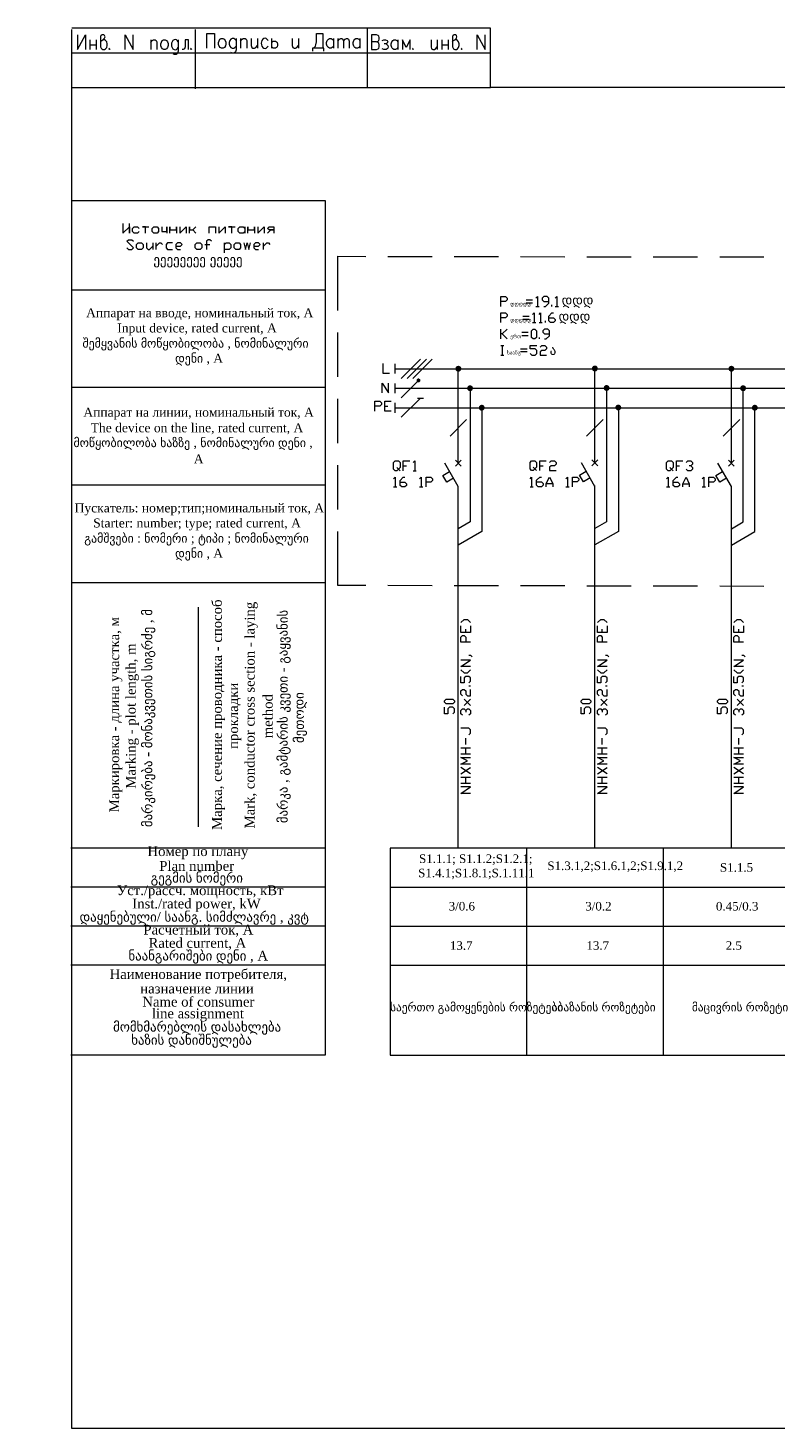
# Model space of a CAD drawing. Header units: millimetres. Extents: x 413 to 305578, y 115 to 38116.
# Tile 186 of 194: x 187696 to 207844, y 361 to 38113. Entities that reach past the tile are written whole.
import ezdxf

# ---------------------------------------------------------------- set-up
doc = ezdxf.new("R2010")
doc.units = ezdxf.units.MM
for name, color, linetype in [('PDF _Рамка1', 7, 'Continuous'), ('PDF _Схема', 7, 'Continuous'), ('PDF _Текст', 7, 'Continuous'), ('PDF _Форматка', 7, 'Continuous'), ('PDF _Элемент', 7, 'Continuous'), ('PDF _Элементы управления', 7, 'Continuous')]:
    doc.layers.add(name, color=color, linetype=linetype)
doc.styles.add('PDF Arial-ItalicMT', font='arial.ttf')
doc.styles.add('PDF ArialMT', font='arial.ttf')
doc.styles.add('PDF Sylfaen', font='sylfaen.ttf')

msp = doc.modelspace()

# ---------------------------------------------------------------- linework, layer by layer
at = {"layer": 'PDF _Рамка1', "lineweight": 0}
for points in [[(188873, 33463), (195711, 33463), (195711, 10418), (188853, 10418)], [(196053, 30499), (196053, 31959), (196805, 31955)], [(197402, 31955), (198595, 31955)], [(199192, 31951), (200385, 31951)], [(200982, 31951), (202175, 31947)], [(202772, 31947), (203965, 31943)], [(204562, 31943), (205756, 31943)], [(206352, 31939), (207546, 31939)], [(195711, 31044), (188873, 31044)], [(196053, 28709), (196053, 29903)], [(195711, 28415), (188873, 28415)], [(199621, 28399), (199621, 24795), (199303, 24612)], [(203301, 28403), (203301, 24799), (202987, 24620)], [(206671, 24612), (206985, 24795), (206985, 28399)], [(196053, 26919), (196053, 28113)], [(199936, 27874), (199936, 24536), (199303, 24170)], [(203619, 27878), (203619, 24540), (202987, 24178)], [(206671, 24170), (207299, 24536), (207299, 27874)], [(196053, 25129), (196053, 26322)], [(195711, 25785), (188873, 25785)], [(196805, 23076), (196053, 23076), (196053, 24532)], [(195711, 23156), (188873, 23156)], [(198595, 23072), (197402, 23076)], [(200385, 23068), (199192, 23072)], [(202175, 23068), (200982, 23068)], [(203965, 23064), (202772, 23064)], [(205756, 23060), (204562, 23064)], [(207546, 23056), (206352, 23060)], [(192294, 16572), (192294, 22495)], [(195711, 15995), (188853, 15995)], [(201145, 15995), (201145, 10418)], [(204829, 15995), (204829, 10418)], [(195711, 14941), (188853, 14941)], [(197465, 14941), (234282, 14941)], [(195711, 13891), (188853, 13891)], [(197465, 13891), (234282, 13891)], [(195711, 12841), (188853, 12841)], [(197465, 12841), (234282, 12841)]]:
    msp.add_lwpolyline(points, dxfattribs=at)
msp.add_lwpolyline([(234282, 10418), (234282, 15995), (197465, 15995), (197465, 10418)], close=True, dxfattribs=at)
at = {"layer": 'PDF _Схема', "lineweight": 0}
for points in [[(197589, 29055), (197589, 28793)], [(197589, 28924), (235014, 28924)], [(197589, 28530), (197589, 28268)], [(197589, 28399), (235014, 28399)], [(197589, 28005), (197589, 27739)], [(197589, 27874), (235014, 27874)], [(199080, 27106), (199526, 27552)], [(202764, 27110), (203210, 27556)], [(206448, 27106), (206893, 27552)], [(197644, 26263), (197688, 26219), (197644, 26175), (197600, 26175), (197557, 26219), (197557, 26394), (197600, 26438), (197688, 26438), (197732, 26394), (197732, 26263), (197688, 26219), (197732, 26175)], [(197819, 26175), (197819, 26438), (197994, 26438)], [(198082, 26394), (198126, 26438), (198126, 26175)], [(201324, 26267), (201368, 26223), (201324, 26179), (201280, 26179), (201236, 26223), (201236, 26398), (201280, 26442), (201368, 26442), (201411, 26398), (201411, 26267), (201368, 26223), (201411, 26179)], [(201499, 26179), (201499, 26442), (201674, 26442)], [(201766, 26398), (201809, 26442), (201897, 26442), (201941, 26398), (201941, 26354), (201897, 26310), (201809, 26310), (201766, 26267), (201766, 26179), (201941, 26179)], [(205008, 26263), (205051, 26219), (205008, 26175), (204964, 26175), (204920, 26219), (204920, 26394), (204964, 26438), (205051, 26438), (205095, 26394), (205095, 26263), (205051, 26219), (205095, 26175)], [(205183, 26175), (205183, 26438), (205358, 26438)], [(205445, 26394), (205489, 26438), (205577, 26438), (205620, 26394), (205620, 26350), (205577, 26306), (205533, 26306)], [(197819, 26306), (197907, 26306)], [(198082, 26175), (198169, 26175)], [(201499, 26310), (201587, 26310)], [(205183, 26306), (205270, 26306)], [(205577, 26306), (205620, 26263), (205620, 26219), (205577, 26175), (205489, 26175), (205445, 26219)], [(197557, 25956), (197600, 26000), (197600, 25738)], [(197557, 25738), (197644, 25738)], [(197732, 25869), (197863, 25869), (197907, 25825), (197907, 25781), (197863, 25738), (197776, 25738), (197732, 25781), (197732, 25913), (197819, 26000), (197863, 26000)], [(198257, 25956), (198301, 26000), (198301, 25738)], [(198257, 25738), (198344, 25738)], [(198432, 25738), (198432, 26000), (198563, 26000), (198607, 25956), (198607, 25913), (198563, 25869), (198432, 25869)], [(201236, 25960), (201280, 26004), (201280, 25742)], [(201236, 25742), (201324, 25742)], [(201411, 25873), (201543, 25873), (201587, 25829), (201587, 25785), (201543, 25742), (201455, 25742), (201411, 25785), (201411, 25917), (201499, 26004), (201543, 26004)], [(201674, 25742), (201674, 25829), (201766, 26004), (201853, 25829), (201853, 25742)], [(201674, 25829), (201853, 25829)], [(202203, 25960), (202247, 26004), (202247, 25742)], [(202203, 25742), (202291, 25742)], [(202378, 25742), (202378, 26004), (202509, 26004), (202553, 25960), (202553, 25917), (202509, 25873), (202378, 25873)], [(204920, 25956), (204964, 26000), (204964, 25738)], [(204920, 25738), (205008, 25738)], [(205095, 25869), (205226, 25869), (205270, 25825), (205270, 25781), (205226, 25738), (205139, 25738), (205095, 25781), (205095, 25913), (205183, 26000), (205226, 26000)], [(205358, 25738), (205358, 25825), (205445, 26000), (205533, 25825), (205533, 25738)], [(205358, 25825), (205533, 25825)], [(205883, 25956), (205927, 26000), (205927, 25738)], [(205883, 25738), (205970, 25738)], [(206058, 25738), (206058, 26000), (206189, 26000), (206233, 25956), (206233, 25913), (206189, 25869), (206058, 25869)]]:
    msp.add_lwpolyline(points, dxfattribs=at)
at = {"layer": 'PDF _Текст', "lineweight": 0}
for points in [[(190257, 32842), (190257, 32580), (190432, 32755), (190432, 32580), (190432, 32842)], [(190695, 32624), (190651, 32580), (190563, 32580), (190519, 32624), (190519, 32711), (190563, 32755), (190651, 32755), (190695, 32711)], [(190870, 32580), (190870, 32755), (190782, 32755), (190957, 32755)], [(191307, 32755), (191307, 32624), (191438, 32624), (191438, 32755), (191438, 32580)], [(191526, 32580), (191526, 32755), (191526, 32667), (191701, 32667), (191701, 32755), (191701, 32580)], [(191788, 32755), (191788, 32580), (191964, 32755), (191964, 32580)], [(192051, 32580), (192051, 32755), (192051, 32667), (192139, 32667), (192226, 32755), (192139, 32667), (192226, 32580)], [(192580, 32580), (192580, 32755), (192755, 32755), (192755, 32580)], [(192843, 32755), (192843, 32580), (193018, 32755), (193018, 32580)], [(193193, 32580), (193193, 32755), (193105, 32755), (193280, 32755)], [(193630, 32580), (193630, 32755), (193630, 32667), (193805, 32667), (193805, 32755), (193805, 32580)], [(193893, 32755), (193893, 32580), (194068, 32755), (194068, 32580)], [(194155, 32580), (194243, 32667), (194199, 32667), (194155, 32711), (194199, 32755), (194330, 32755), (194330, 32667), (194243, 32667), (194330, 32667), (194330, 32580)], [(190364, 32186), (190408, 32142), (190496, 32142), (190539, 32186), (190364, 32361), (190408, 32405), (190496, 32405), (190539, 32361)], [(190889, 32317), (190889, 32186), (190933, 32142), (190977, 32142), (191064, 32230)], [(191064, 32317), (191064, 32142)], [(191152, 32142), (191152, 32317)], [(191152, 32230), (191240, 32317), (191283, 32317), (191327, 32274)], [(191594, 32317), (191462, 32317), (191419, 32274), (191419, 32186), (191462, 32142), (191594, 32142)], [(191681, 32230), (191812, 32230), (191856, 32274), (191812, 32317), (191725, 32317), (191681, 32274), (191681, 32186), (191725, 32142), (191812, 32142)], [(192469, 32274), (192600, 32274)], [(192644, 32361), (192600, 32405), (192556, 32405), (192513, 32361), (192513, 32142)], [(192994, 32055), (192994, 32317)], [(192994, 32274), (193038, 32317), (193125, 32317), (193169, 32274), (193169, 32186), (193125, 32142), (192994, 32142)], [(193519, 32317), (193563, 32142), (193606, 32317), (193650, 32142), (193694, 32317)], [(193785, 32230), (193917, 32230), (193961, 32274), (193917, 32317), (193829, 32317), (193785, 32274), (193785, 32186), (193829, 32142), (193917, 32142)], [(194048, 32142), (194048, 32317)], [(194048, 32230), (194136, 32317), (194179, 32317), (194223, 32274)], [(200445, 30607), (200445, 30869), (200576, 30869), (200620, 30826), (200620, 30782), (200576, 30738), (200445, 30738)], [(201129, 30782), (201304, 30782)], [(201304, 30694), (201129, 30694)], [(201392, 30826), (201435, 30869), (201435, 30607)], [(201392, 30607), (201479, 30607)], [(201610, 30607), (201654, 30607), (201742, 30694), (201742, 30826), (201698, 30869), (201610, 30869), (201567, 30826), (201567, 30782), (201610, 30738), (201742, 30738)], [(201829, 30607), (201829, 30651)], [(201917, 30826), (201960, 30869), (201960, 30607)], [(201917, 30607), (202004, 30607)], [(200445, 30169), (200445, 30432), (200576, 30432), (200620, 30388), (200620, 30344), (200576, 30300), (200445, 30300)], [(201042, 30344), (201217, 30344)], [(201217, 30257), (201042, 30257)], [(201304, 30388), (201348, 30432), (201348, 30169)], [(201479, 30388), (201523, 30432), (201523, 30169)], [(201654, 30169), (201654, 30213)], [(201742, 30300), (201873, 30300), (201917, 30257), (201917, 30213), (201873, 30169), (201785, 30169), (201742, 30213), (201742, 30344), (201829, 30432), (201873, 30432)], [(200445, 29728), (200445, 29994)], [(200620, 29994), (200489, 29863), (200445, 29863)], [(200489, 29863), (200620, 29728)], [(201014, 29907), (201189, 29907)], [(201304, 30169), (201392, 30169)], [(201479, 30169), (201567, 30169)], [(201626, 29728), (201670, 29728), (201758, 29815), (201758, 29950), (201714, 29994), (201626, 29994), (201583, 29950), (201583, 29907), (201626, 29863), (201758, 29863)], [(200445, 29553), (200532, 29553)], [(200489, 29553), (200489, 29290)], [(200982, 29465), (201157, 29465)], [(201189, 29815), (201014, 29815)], [(201244, 29334), (201288, 29290), (201376, 29290), (201419, 29334), (201419, 29421), (201376, 29465), (201244, 29465), (201244, 29553), (201419, 29553)], [(201495, 29728), (201495, 29771)], [(201507, 29509), (201551, 29553), (201638, 29553), (201682, 29509), (201682, 29465), (201638, 29421), (201551, 29421), (201507, 29378), (201507, 29290), (201682, 29290)], [(200445, 29290), (200532, 29290)], [(201157, 29378), (200982, 29378)], [(197270, 29067), (197270, 28805), (197445, 28805)], [(197246, 28276), (197246, 28538), (197421, 28276), (197421, 28538)], [(197055, 27782), (197055, 28049), (197187, 28049), (197231, 28005), (197231, 27961), (197187, 27918), (197055, 27918)], [(197493, 27782), (197318, 27782), (197318, 28049), (197493, 28049)], [(197318, 27918), (197406, 27918)], [(199371, 22078), (199458, 22165), (199546, 22165), (199633, 22078)], [(199633, 21990), (199633, 21815), (199371, 21815), (199371, 21990)], [(199502, 21815), (199502, 21903)], [(203054, 22078), (203142, 22165), (203229, 22165), (203317, 22078)], [(203317, 21990), (203317, 21815), (203054, 21815), (203054, 21990)], [(203186, 21815), (203186, 21903)], [(206734, 22078), (206822, 22165), (206909, 22165), (206997, 22078)], [(206997, 21990), (206997, 21815), (206734, 21815), (206734, 21990)], [(206865, 21815), (206865, 21903)], [(199633, 21553), (199371, 21553), (199371, 21684), (199414, 21728), (199458, 21728), (199502, 21684), (199502, 21553)], [(203317, 21553), (203054, 21553), (203054, 21684), (203098, 21728), (203142, 21728), (203186, 21684), (203186, 21553)], [(206997, 21553), (206734, 21553), (206734, 21684), (206778, 21728), (206822, 21728), (206865, 21684), (206865, 21553)], [(199590, 21203), (199633, 21203), (199677, 21159)], [(203273, 21203), (203317, 21203), (203361, 21159)], [(206953, 21203), (206997, 21203), (207040, 21159)], [(199633, 20896), (199371, 20896), (199633, 21071), (199371, 21071)], [(199371, 20809), (199458, 20721), (199546, 20721), (199633, 20809)], [(203317, 20896), (203054, 20896), (203317, 21071), (203054, 21071)], [(203054, 20809), (203142, 20721), (203229, 20721), (203317, 20809)], [(206997, 20896), (206734, 20896), (206997, 21071), (206734, 21071)], [(206734, 20809), (206822, 20721), (206909, 20721), (206997, 20809)], [(199590, 20455), (199633, 20498), (199633, 20586), (199590, 20630), (199502, 20630), (199458, 20586), (199458, 20455), (199371, 20455), (199371, 20630)], [(203273, 20455), (203317, 20498), (203317, 20586), (203273, 20630), (203186, 20630), (203142, 20586), (203142, 20455), (203054, 20455), (203054, 20630)], [(206953, 20455), (206997, 20498), (206997, 20586), (206953, 20630), (206865, 20630), (206822, 20586), (206822, 20455), (206734, 20455), (206734, 20630)], [(199414, 20105), (199371, 20148), (199371, 20236), (199414, 20280), (199458, 20280), (199502, 20236), (199502, 20148), (199546, 20105), (199633, 20105), (199633, 20280)], [(199633, 19842), (199458, 20017)], [(199458, 19842), (199633, 20017)], [(199633, 20367), (199590, 20367)], [(203098, 20105), (203054, 20148), (203054, 20236), (203098, 20280), (203142, 20280), (203186, 20236), (203186, 20148), (203229, 20105), (203317, 20105), (203317, 20280)], [(203317, 19842), (203142, 20017)], [(203142, 19842), (203317, 20017)], [(203317, 20367), (203273, 20367)], [(206778, 20105), (206734, 20148), (206734, 20236), (206778, 20280), (206822, 20280), (206865, 20236), (206865, 20148), (206909, 20105), (206997, 20105), (206997, 20280)], [(206997, 19842), (206822, 20017)], [(206822, 19842), (206997, 20017)], [(206997, 20367), (206953, 20367)], [(199152, 19623), (199196, 19667), (199196, 19755), (199152, 19798), (199064, 19798), (199021, 19755), (199021, 19623), (198933, 19623), (198933, 19798)], [(199414, 19580), (199371, 19623), (199371, 19711), (199414, 19755), (199458, 19755), (199502, 19711), (199502, 19667)], [(199502, 19711), (199546, 19755), (199590, 19755), (199633, 19711), (199633, 19623), (199590, 19580)], [(202832, 19623), (202875, 19667), (202875, 19755), (202832, 19798), (202744, 19798), (202700, 19755), (202700, 19623), (202613, 19623), (202613, 19798)], [(203098, 19580), (203054, 19623), (203054, 19711), (203098, 19755), (203142, 19755), (203186, 19711), (203186, 19667)], [(203186, 19711), (203229, 19755), (203273, 19755), (203317, 19711), (203317, 19623), (203273, 19580)], [(206515, 19623), (206559, 19667), (206559, 19755), (206515, 19798), (206428, 19798), (206384, 19755), (206384, 19623), (206297, 19623), (206297, 19798)], [(206778, 19580), (206734, 19623), (206734, 19711), (206778, 19755), (206822, 19755), (206865, 19711), (206865, 19667)], [(206865, 19711), (206909, 19755), (206953, 19755), (206997, 19711), (206997, 19623), (206953, 19580)], [(199590, 19054), (199633, 19098), (199633, 19186), (199590, 19229), (199371, 19229)], [(199502, 18792), (199502, 18967)], [(203273, 19054), (203317, 19098), (203317, 19186), (203273, 19229), (203054, 19229)], [(203186, 18792), (203186, 18967)], [(206953, 19054), (206997, 19098), (206997, 19186), (206953, 19229), (206734, 19229)], [(206865, 18792), (206865, 18967)], [(199371, 18704), (199633, 18704)], [(199633, 18529), (199371, 18529)], [(199502, 18529), (199502, 18704)], [(203054, 18704), (203317, 18704)], [(203317, 18529), (203054, 18529)], [(203186, 18529), (203186, 18704)], [(206734, 18704), (206997, 18704)], [(206997, 18529), (206734, 18529)], [(206865, 18529), (206865, 18704)], [(199633, 18263), (199371, 18263), (199546, 18350), (199371, 18442), (199633, 18442)], [(199633, 18000), (199371, 18175)], [(199371, 18000), (199633, 18175)], [(203317, 18263), (203054, 18263), (203229, 18350), (203054, 18442), (203317, 18442)], [(203317, 18000), (203054, 18175)], [(203054, 18000), (203317, 18175)], [(206997, 18263), (206734, 18263), (206909, 18350), (206734, 18442), (206997, 18442)], [(206997, 18000), (206734, 18175)], [(206734, 18000), (206997, 18175)], [(199371, 17913), (199633, 17913)], [(199502, 17738), (199502, 17913)], [(203054, 17913), (203317, 17913)], [(203186, 17738), (203186, 17913)], [(206734, 17913), (206997, 17913)], [(206865, 17738), (206865, 17913)], [(199633, 17738), (199371, 17738)], [(199633, 17475), (199371, 17475), (199633, 17650), (199371, 17650)], [(203317, 17738), (203054, 17738)], [(203317, 17475), (203054, 17475), (203317, 17650), (203054, 17650)], [(206997, 17738), (206734, 17738)], [(206997, 17475), (206734, 17475), (206997, 17650), (206734, 17650)]]:
    msp.add_lwpolyline(points, dxfattribs=at)
for points in [[(191045, 32624), (191045, 32711), (191088, 32755), (191176, 32755), (191220, 32711), (191220, 32624), (191176, 32580), (191088, 32580)], [(193368, 32624), (193368, 32711), (193412, 32755), (193499, 32755), (193543, 32711), (193543, 32755), (193543, 32580), (193543, 32624), (193499, 32580), (193412, 32580)], [(190758, 32142), (190671, 32142), (190627, 32186), (190627, 32274), (190671, 32317), (190758, 32317), (190802, 32274), (190802, 32186)], [(192337, 32142), (192250, 32142), (192206, 32186), (192206, 32274), (192250, 32317), (192337, 32317), (192381, 32274), (192381, 32186)], [(193388, 32142), (193300, 32142), (193256, 32186), (193256, 32274), (193300, 32317), (193388, 32317), (193431, 32274), (193431, 32186)], [(201320, 29728), (201276, 29771), (201276, 29950), (201320, 29994), (201364, 29994), (201408, 29950), (201408, 29771), (201364, 29728)], [(199196, 19930), (199152, 19886), (198977, 19886), (198933, 19930), (198933, 19973), (198977, 20017), (199152, 20017), (199196, 19973)], [(202875, 19930), (202832, 19886), (202657, 19886), (202613, 19930), (202613, 19973), (202657, 20017), (202832, 20017), (202875, 19973)], [(206559, 19930), (206515, 19886), (206340, 19886), (206297, 19930), (206297, 19973), (206340, 20017), (206515, 20017), (206559, 19973)]]:
    msp.add_lwpolyline(points, close=True, dxfattribs=at)
at = {"layer": 'PDF _Форматка', "lineweight": 0}
for points in [[(188873, 38070), (188873, 36510), (188873, 361), (243364, 361), (243364, 36510), (200174, 36510)], [(188881, 36510), (200174, 36510), (200174, 38113)], [(200174, 38106), (188881, 38106)], [(189032, 37930), (189032, 37533), (189243, 37930), (189243, 37533)], [(189366, 37795), (189366, 37533)], [(189533, 37795), (189533, 37533)], [(189652, 37740), (189684, 37779), (189712, 37795), (189760, 37835), (189776, 37871), (189760, 37911), (189744, 37930), (189700, 37930), (189668, 37911), (189652, 37891), (189652, 37608), (189668, 37568), (189684, 37549), (189712, 37533), (189760, 37533), (189788, 37549), (189819, 37588), (189835, 37644), (189835, 37684), (189819, 37740), (189788, 37779), (189760, 37795), (189712, 37795)], [(190321, 37533), (190321, 37930), (190535, 37533), (190535, 37930)], [(191005, 37795), (191005, 37533)], [(191005, 37720), (191049, 37779), (191080, 37795), (191124, 37795), (191156, 37779), (191172, 37740), (191172, 37533)], [(191749, 37795), (191749, 37493), (191733, 37437), (191717, 37417), (191689, 37397), (191641, 37397), (191613, 37417)], [(192023, 37533), (192023, 37795), (191932, 37795), (191932, 37608), (191916, 37549), (191884, 37533), (191856, 37533)], [(192202, 38070), (192202, 36474)], [(192516, 37568), (192516, 37966), (192727, 37966), (192727, 37568)], [(193308, 37775), (193292, 37795), (193276, 37815), (193244, 37831), (193201, 37831), (193169, 37815), (193141, 37775), (193125, 37720), (193125, 37680), (193141, 37624), (193169, 37584), (193201, 37568), (193244, 37568), (193276, 37584), (193308, 37624)], [(193308, 37831), (193308, 37529), (193292, 37473), (193276, 37453), (193244, 37433), (193201, 37433), (193169, 37453)], [(193427, 37831), (193427, 37568)], [(193427, 37755), (193475, 37815), (193503, 37831), (193551, 37831), (193579, 37815), (193595, 37775), (193595, 37568)], [(193718, 37831), (193718, 37644), (193730, 37584), (193762, 37568), (193809, 37568), (193837, 37584), (193885, 37644)], [(193885, 37831), (193885, 37568)], [(194263, 37831), (194263, 37568)], [(194263, 37720), (194279, 37740), (194311, 37755), (194354, 37755), (194370, 37755), (194398, 37740), (194414, 37720), (194430, 37680), (194430, 37644), (194414, 37604), (194398, 37584), (194370, 37568), (194311, 37568), (194279, 37584), (194263, 37604)], [(194824, 37831), (194824, 37644), (194840, 37584), (194872, 37568), (194915, 37568), (194947, 37584), (194991, 37644)], [(194991, 37831), (194991, 37568)], [(195401, 37568), (195448, 37624), (195464, 37664), (195480, 37740), (195480, 37966), (195647, 37966), (195647, 37568)], [(195934, 37624), (195902, 37584), (195874, 37568), (195826, 37568), (195798, 37584), (195782, 37604), (195767, 37624), (195751, 37680), (195751, 37720), (195767, 37775), (195798, 37815), (195826, 37831), (195874, 37831), (195902, 37815), (195934, 37775)], [(195934, 37831), (195934, 37568)], [(196057, 37831), (196057, 37568)], [(196057, 37755), (196101, 37815), (196133, 37831), (196160, 37831), (196192, 37815), (196208, 37755), (196208, 37568)], [(196208, 37755), (196252, 37815), (196284, 37831), (196316, 37831), (196343, 37815), (196359, 37755), (196359, 37568)], [(196650, 37624), (196618, 37584), (196586, 37568), (196542, 37568), (196510, 37584), (196495, 37604), (196483, 37624), (196467, 37680), (196467, 37720), (196483, 37775), (196510, 37815), (196542, 37831), (196586, 37831), (196618, 37815), (196650, 37775)], [(196650, 37831), (196650, 37568)], [(196853, 36510), (196853, 38106)], [(197095, 37740), (197139, 37759), (197155, 37779), (197171, 37815), (197171, 37855), (197155, 37891), (197139, 37911), (197095, 37930), (196960, 37930), (196960, 37533), (197095, 37533), (197139, 37549), (197155, 37568), (197171, 37608), (197171, 37664), (197155, 37700), (197139, 37720), (197095, 37740), (196960, 37740)], [(197246, 37779), (197294, 37795), (197338, 37795), (197382, 37779), (197398, 37740), (197382, 37700), (197354, 37684), (197306, 37684)], [(197672, 37588), (197640, 37549), (197612, 37533), (197565, 37533), (197537, 37549), (197521, 37568), (197505, 37588), (197489, 37644), (197489, 37684), (197505, 37740), (197537, 37779), (197565, 37795), (197612, 37795), (197640, 37779), (197672, 37740)], [(197672, 37795), (197672, 37533)], [(198006, 37533), (198006, 37795), (197899, 37588), (197795, 37795), (197795, 37533)], [(198567, 37795), (198567, 37608), (198583, 37549), (198615, 37533), (198659, 37533), (198690, 37549), (198734, 37608)], [(198734, 37795), (198734, 37533)], [(198858, 37795), (198858, 37533)], [(199025, 37795), (199025, 37533)], [(199144, 37740), (199176, 37779), (199208, 37795), (199251, 37835), (199267, 37871), (199251, 37911), (199235, 37930), (199192, 37930), (199160, 37911), (199144, 37891), (199144, 37608), (199160, 37568), (199176, 37549), (199208, 37533), (199251, 37533), (199283, 37549), (199311, 37588), (199327, 37644), (199327, 37684), (199311, 37740), (199283, 37779), (199251, 37795), (199208, 37795)], [(199812, 37533), (199812, 37930), (200027, 37533), (200027, 37930)], [(188881, 37441), (200174, 37441)], [(189366, 37664), (189533, 37664)], [(189895, 37568), (189879, 37549), (189895, 37533), (189911, 37549)], [(192099, 37568), (192083, 37549), (192099, 37533), (192115, 37549)], [(195675, 37493), (195675, 37568), (195373, 37568), (195373, 37493)], [(197354, 37684), (197382, 37664), (197398, 37644), (197414, 37608), (197398, 37568), (197382, 37549), (197354, 37533), (197294, 37533), (197246, 37549)], [(198082, 37568), (198066, 37549), (198082, 37533), (198098, 37549)], [(198858, 37664), (199025, 37664)], [(199387, 37568), (199375, 37549), (199387, 37533), (199403, 37549)]]:
    msp.add_lwpolyline(points, dxfattribs=at)
for centre, ratio, start_param, end_param in [((191377, 37664), 0.731925, 0.223892, 6.507077), ((191665, 37664), 0.745868, 5.306024, 10.401939), ((192934, 37700), 0.744624, 0.240449, 6.523634), ((194088, 37700), 0.745922, 5.303312, 10.397477)]:
    msp.add_ellipse(centre, major_axis=(0, 135), ratio=ratio, start_param=start_param, end_param=end_param, dxfattribs=at)
at = {"layer": 'PDF _Элемент', "lineweight": 0}
for points in [[(199303, 26378), (199303, 28912)], [(202987, 26386), (202987, 28916)], [(206671, 26378), (206671, 28912)], [(199383, 26458), (199228, 26299)], [(199383, 26299), (199228, 26458)], [(203066, 26466), (202907, 26306)], [(203066, 26306), (202907, 26466)], [(206746, 26299), (206591, 26458)], [(206746, 26458), (206591, 26299)], [(199176, 25972), (198993, 25865), (198885, 26048), (199068, 26155)], [(199303, 15995), (199303, 25750), (198941, 26378)], [(202856, 25980), (202677, 25873), (202569, 26056), (202752, 26159)], [(202987, 25754), (202621, 26386)], [(206539, 25972), (206356, 25865), (206249, 26048), (206432, 26155)], [(206671, 15995), (206671, 25750), (206305, 26378)], [(202987, 15995), (202987, 25773)]]:
    msp.add_lwpolyline(points, dxfattribs=at)
at = {"layer": 'PDF _Элемент', "transparency": 33554559}
for points in [[(199228, 28940), (199383, 28924), (199224, 28924)], [(199383, 28924), (199224, 28924), (199383, 28912)], [(199224, 28924), (199383, 28912), (199228, 28912)], [(199232, 28956), (199383, 28940), (199228, 28940)], [(199383, 28940), (199228, 28940), (199383, 28924)], [(199383, 28912), (199228, 28912), (199379, 28896)], [(199228, 28912), (199379, 28896), (199232, 28896)], [(199235, 28968), (199379, 28956), (199232, 28956)], [(199379, 28956), (199232, 28956), (199383, 28940)], [(199379, 28896), (199232, 28896), (199371, 28884)], [(199232, 28896), (199371, 28884), (199235, 28884)], [(199247, 28980), (199371, 28968), (199235, 28968)], [(199371, 28968), (199235, 28968), (199379, 28956)], [(199371, 28884), (199235, 28884), (199363, 28872)], [(199235, 28884), (199363, 28872), (199247, 28872)], [(199255, 28988), (199363, 28980), (199247, 28980)], [(199363, 28980), (199247, 28980), (199371, 28968)], [(199363, 28872), (199247, 28872), (199351, 28864)], [(199247, 28872), (199351, 28864), (199255, 28864)], [(199267, 28996), (199351, 28988), (199255, 28988)], [(199351, 28988), (199255, 28988), (199363, 28980)], [(199351, 28864), (199255, 28864), (199339, 28856)], [(199255, 28864), (199339, 28856), (199267, 28856)], [(199283, 29000), (199339, 28996), (199267, 28996)], [(199339, 28996), (199267, 28996), (199351, 28988)], [(199339, 28856), (199267, 28856), (199327, 28848)], [(199267, 28856), (199327, 28848), (199283, 28848)], [(199295, 29004), (199327, 29000), (199283, 29000)], [(199327, 29000), (199283, 29000), (199339, 28996)], [(199327, 28848), (199283, 28848), (199311, 28848)], [(199283, 28848), (199311, 28848), (199295, 28848)], [(199311, 29004), (199295, 29004), (199327, 29000)], [(202911, 28960), (203062, 28948), (202907, 28948)], [(203062, 28948), (202907, 28948), (203066, 28932)], [(202907, 28948), (203066, 28932), (202907, 28932)], [(203066, 28932), (202907, 28932), (203062, 28916)], [(202907, 28932), (203062, 28916), (202907, 28916)], [(203062, 28916), (202907, 28916), (203058, 28904)], [(202907, 28916), (203058, 28904), (202911, 28904)], [(202919, 28972), (203058, 28960), (202911, 28960)], [(203058, 28960), (202911, 28960), (203062, 28948)], [(203058, 28904), (202911, 28904), (203054, 28888)], [(202911, 28904), (203054, 28888), (202919, 28888)], [(202927, 28984), (203054, 28972), (202919, 28972)], [(203054, 28972), (202919, 28972), (203058, 28960)], [(203054, 28888), (202919, 28888), (203043, 28880)], [(202919, 28888), (203043, 28880), (202927, 28880)], [(202939, 28996), (203043, 28984), (202927, 28984)], [(203043, 28984), (202927, 28984), (203054, 28972)], [(203043, 28880), (202927, 28880), (203035, 28868)], [(202927, 28880), (203035, 28868), (202939, 28868)], [(202951, 29004), (203035, 28996), (202939, 28996)], [(203035, 28996), (202939, 28996), (203043, 28984)], [(203035, 28868), (202939, 28868), (203023, 28860)], [(202939, 28868), (203023, 28860), (202951, 28860)], [(202963, 29008), (203023, 29004), (202951, 29004)], [(203023, 29004), (202951, 29004), (203035, 28996)], [(203023, 28860), (202951, 28860), (203007, 28856)], [(202951, 28860), (203007, 28856), (202963, 28856)], [(202979, 29012), (203007, 29008), (202963, 29008)], [(203007, 29008), (202963, 29008), (203023, 29004)], [(203007, 28856), (202963, 28856), (202995, 28852)], [(202963, 28856), (202995, 28852), (202979, 28852)], [(202995, 29012), (202979, 29012), (203007, 29008)], [(206595, 28956), (206746, 28940), (206591, 28940)], [(206746, 28940), (206591, 28940), (206746, 28924)], [(206591, 28940), (206746, 28924), (206591, 28924)], [(206746, 28924), (206591, 28924), (206746, 28912)], [(206591, 28924), (206746, 28912), (206591, 28912)], [(206746, 28912), (206591, 28912), (206742, 28896)], [(206591, 28912), (206742, 28896), (206595, 28896)], [(206603, 28968), (206742, 28956), (206595, 28956)], [(206742, 28956), (206595, 28956), (206746, 28940)], [(206742, 28896), (206595, 28896), (206734, 28884)], [(206595, 28896), (206734, 28884), (206603, 28884)], [(206611, 28980), (206734, 28968), (206603, 28968)], [(206734, 28968), (206603, 28968), (206742, 28956)], [(206734, 28884), (206603, 28884), (206726, 28872)], [(206603, 28884), (206726, 28872), (206611, 28872)], [(206619, 28988), (206726, 28980), (206611, 28980)], [(206726, 28980), (206611, 28980), (206734, 28968)], [(206726, 28872), (206611, 28872), (206714, 28864)], [(206611, 28872), (206714, 28864), (206619, 28864)], [(206635, 28996), (206714, 28988), (206619, 28988)], [(206714, 28988), (206619, 28988), (206726, 28980)], [(206714, 28864), (206619, 28864), (206702, 28856)], [(206619, 28864), (206702, 28856), (206635, 28856)], [(206647, 29000), (206702, 28996), (206635, 28996)], [(206702, 28996), (206635, 28996), (206714, 28988)], [(206702, 28856), (206635, 28856), (206690, 28848)], [(206635, 28856), (206690, 28848), (206647, 28848)], [(206663, 29004), (206690, 29000), (206647, 29000)], [(206690, 29000), (206647, 29000), (206702, 28996)], [(206690, 28848), (206647, 28848), (206675, 28848)], [(206647, 28848), (206675, 28848), (206663, 28848)], [(206675, 29004), (206663, 29004), (206690, 29000)], [(199546, 28427), (199697, 28415), (199542, 28415)], [(199697, 28415), (199542, 28415), (199697, 28399)], [(199542, 28415), (199697, 28399), (199542, 28399)], [(199697, 28399), (199542, 28399), (199697, 28387)], [(199542, 28399), (199697, 28387), (199542, 28387)], [(199697, 28387), (199542, 28387), (199693, 28371)], [(199542, 28387), (199693, 28371), (199546, 28371)], [(199554, 28443), (199693, 28427), (199546, 28427)], [(199693, 28427), (199546, 28427), (199697, 28415)], [(199693, 28371), (199546, 28371), (199685, 28359)], [(199546, 28371), (199685, 28359), (199554, 28359)], [(199562, 28455), (199685, 28443), (199554, 28443)], [(199685, 28443), (199554, 28443), (199693, 28427)], [(199685, 28359), (199554, 28359), (199677, 28347)], [(199554, 28359), (199677, 28347), (199562, 28347)], [(199574, 28463), (199677, 28455), (199562, 28455)], [(199677, 28455), (199562, 28455), (199685, 28443)], [(199677, 28347), (199562, 28347), (199665, 28335)], [(199562, 28347), (199665, 28335), (199574, 28335)], [(199586, 28471), (199665, 28463), (199574, 28463)], [(199665, 28463), (199574, 28463), (199677, 28455)], [(199665, 28335), (199574, 28335), (199653, 28327)], [(199574, 28335), (199653, 28327), (199586, 28327)], [(199597, 28475), (199653, 28471), (199586, 28471)], [(199653, 28471), (199586, 28471), (199665, 28463)], [(199653, 28327), (199586, 28327), (199641, 28323)], [(199586, 28327), (199641, 28323), (199597, 28323)], [(199613, 28479), (199641, 28475), (199597, 28475)], [(199641, 28475), (199597, 28475), (199653, 28471)], [(199641, 28323), (199597, 28323), (199625, 28319)], [(199597, 28323), (199625, 28319), (199613, 28319)], [(199625, 28479), (199613, 28479), (199641, 28475)], [(203226, 28419), (203381, 28407), (203222, 28407)], [(203381, 28407), (203222, 28407), (203381, 28391)], [(203222, 28407), (203381, 28391), (203226, 28391)], [(203229, 28435), (203381, 28419), (203226, 28419)], [(203381, 28419), (203226, 28419), (203381, 28407)], [(203381, 28391), (203226, 28391), (203377, 28379)], [(203226, 28391), (203377, 28379), (203229, 28379)], [(203233, 28447), (203377, 28435), (203229, 28435)], [(203377, 28435), (203229, 28435), (203381, 28419)], [(203377, 28379), (203229, 28379), (203369, 28363)], [(203229, 28379), (203369, 28363), (203233, 28363)], [(203241, 28459), (203369, 28447), (203233, 28447)], [(203369, 28447), (203233, 28447), (203377, 28435)], [(203369, 28363), (203233, 28363), (203361, 28351)], [(203233, 28363), (203361, 28351), (203241, 28351)], [(203253, 28471), (203361, 28459), (203241, 28459)], [(203361, 28459), (203241, 28459), (203369, 28447)], [(203361, 28351), (203241, 28351), (203349, 28343)], [(203241, 28351), (203349, 28343), (203253, 28343)], [(203265, 28475), (203349, 28471), (203253, 28471)], [(203349, 28471), (203253, 28471), (203361, 28459)], [(203349, 28343), (203253, 28343), (203337, 28335)], [(203253, 28343), (203337, 28335), (203265, 28335)], [(203281, 28483), (203337, 28475), (203265, 28475)], [(203337, 28475), (203265, 28475), (203349, 28471)], [(203337, 28335), (203265, 28335), (203325, 28331)], [(203265, 28335), (203325, 28331), (203281, 28331)], [(203293, 28483), (203325, 28483), (203281, 28483)], [(203325, 28483), (203281, 28483), (203337, 28475)], [(203325, 28331), (203281, 28331), (203309, 28327)], [(203281, 28331), (203309, 28327), (203293, 28327)], [(203309, 28483), (203293, 28483), (203325, 28483)], [(206909, 28427), (207060, 28415), (206905, 28415)], [(207060, 28415), (206905, 28415), (207064, 28399)], [(206905, 28415), (207064, 28399), (206905, 28399)], [(207064, 28399), (206905, 28399), (207060, 28387)], [(206905, 28399), (207060, 28387), (206905, 28387)], [(207060, 28387), (206905, 28387), (207056, 28371)], [(206905, 28387), (207056, 28371), (206909, 28371)], [(206917, 28443), (207056, 28427), (206909, 28427)], [(207056, 28427), (206909, 28427), (207060, 28415)], [(207056, 28371), (206909, 28371), (207052, 28359)], [(206909, 28371), (207052, 28359), (206917, 28359)], [(206925, 28455), (207052, 28443), (206917, 28443)], [(207052, 28443), (206917, 28443), (207056, 28427)], [(207052, 28359), (206917, 28359), (207040, 28347)], [(206917, 28359), (207040, 28347), (206925, 28347)], [(206937, 28463), (207040, 28455), (206925, 28455)], [(207040, 28455), (206925, 28455), (207052, 28443)], [(207040, 28347), (206925, 28347), (207033, 28335)], [(206925, 28347), (207033, 28335), (206937, 28335)], [(206949, 28471), (207033, 28463), (206937, 28463)], [(207033, 28463), (206937, 28463), (207040, 28455)], [(207033, 28335), (206937, 28335), (207021, 28327)], [(206937, 28335), (207021, 28327), (206949, 28327)], [(206961, 28475), (207021, 28471), (206949, 28471)], [(207021, 28471), (206949, 28471), (207033, 28463)], [(207021, 28327), (206949, 28327), (207005, 28323)], [(206949, 28327), (207005, 28323), (206961, 28323)], [(206977, 28479), (207005, 28475), (206961, 28475)], [(207005, 28475), (206961, 28475), (207021, 28471)], [(207005, 28323), (206961, 28323), (206993, 28319)], [(206961, 28323), (206993, 28319), (206977, 28319)], [(206993, 28479), (206977, 28479), (207005, 28475)], [(199888, 27938), (199995, 27926), (199876, 27926)], [(199900, 27945), (199983, 27938), (199888, 27938)], [(199983, 27938), (199888, 27938), (199995, 27926)], [(199912, 27949), (199971, 27945), (199900, 27945)], [(199971, 27945), (199900, 27945), (199983, 27938)], [(199928, 27953), (199956, 27949), (199912, 27949)], [(199956, 27949), (199912, 27949), (199971, 27945)], [(199944, 27953), (199928, 27953), (199956, 27949)], [(203572, 27941), (203675, 27934), (203560, 27934)], [(203584, 27949), (203663, 27941), (203572, 27941)], [(203663, 27941), (203572, 27941), (203675, 27934)], [(203595, 27957), (203651, 27949), (203584, 27949)], [(203651, 27949), (203584, 27949), (203663, 27941)], [(203611, 27957), (203639, 27957), (203595, 27957)], [(203639, 27957), (203595, 27957), (203651, 27949)], [(203623, 27957), (203611, 27957), (203639, 27957)], [(207251, 27938), (207359, 27926), (207239, 27926)], [(207263, 27945), (207347, 27938), (207251, 27938)], [(207347, 27938), (207251, 27938), (207359, 27926)], [(207279, 27949), (207335, 27945), (207263, 27945)], [(207335, 27945), (207263, 27945), (207347, 27938)], [(207291, 27953), (207319, 27949), (207279, 27949)], [(207319, 27949), (207279, 27949), (207335, 27945)], [(207307, 27953), (207291, 27953), (207319, 27949)], [(199860, 27902), (200011, 27890), (199856, 27890)], [(200011, 27890), (199856, 27890), (200015, 27874)], [(199856, 27890), (200015, 27874), (199856, 27874)], [(200015, 27874), (199856, 27874), (200011, 27858)], [(199856, 27874), (200011, 27858), (199856, 27858)], [(200011, 27858), (199856, 27858), (200007, 27846)], [(199856, 27858), (200007, 27846), (199860, 27846)], [(199868, 27914), (200007, 27902), (199860, 27902)], [(200007, 27902), (199860, 27902), (200011, 27890)], [(200007, 27846), (199860, 27846), (200003, 27834)], [(199860, 27846), (200003, 27834), (199868, 27834)], [(199876, 27926), (200003, 27914), (199868, 27914)], [(200003, 27914), (199868, 27914), (200007, 27902)], [(200003, 27834), (199868, 27834), (199995, 27822)], [(199868, 27834), (199995, 27822), (199876, 27822)], [(199995, 27926), (199876, 27926), (200003, 27914)], [(199995, 27822), (199876, 27822), (199983, 27810)], [(199876, 27822), (199983, 27810), (199888, 27810)], [(199983, 27810), (199888, 27810), (199971, 27802)], [(199888, 27810), (199971, 27802), (199900, 27802)], [(199971, 27802), (199900, 27802), (199956, 27798)], [(199900, 27802), (199956, 27798), (199912, 27798)], [(199956, 27798), (199912, 27798), (199944, 27794)], [(199912, 27798), (199944, 27794), (199928, 27794)], [(203544, 27910), (203695, 27894), (203540, 27894)], [(203695, 27894), (203540, 27894), (203695, 27878)], [(203540, 27894), (203695, 27878), (203540, 27878)], [(203695, 27878), (203540, 27878), (203695, 27866)], [(203540, 27878), (203695, 27866), (203540, 27866)], [(203695, 27866), (203540, 27866), (203691, 27850)], [(203540, 27866), (203691, 27850), (203544, 27850)], [(203552, 27922), (203691, 27910), (203544, 27910)], [(203691, 27910), (203544, 27910), (203695, 27894)], [(203691, 27850), (203544, 27850), (203683, 27838)], [(203544, 27850), (203683, 27838), (203552, 27838)], [(203560, 27934), (203683, 27922), (203552, 27922)], [(203683, 27922), (203552, 27922), (203691, 27910)], [(203683, 27838), (203552, 27838), (203675, 27826)], [(203552, 27838), (203675, 27826), (203560, 27826)], [(203675, 27934), (203560, 27934), (203683, 27922)], [(203675, 27826), (203560, 27826), (203663, 27818)], [(203560, 27826), (203663, 27818), (203572, 27818)], [(203663, 27818), (203572, 27818), (203651, 27810)], [(203572, 27818), (203651, 27810), (203584, 27810)], [(203651, 27810), (203584, 27810), (203639, 27802)], [(203584, 27810), (203639, 27802), (203595, 27802)], [(203639, 27802), (203595, 27802), (203623, 27802)], [(203595, 27802), (203623, 27802), (203611, 27802)], [(207223, 27890), (207379, 27874), (207220, 27874)], [(207379, 27874), (207220, 27874), (207379, 27858)], [(207220, 27874), (207379, 27858), (207223, 27858)], [(207227, 27902), (207379, 27890), (207223, 27890)], [(207379, 27890), (207223, 27890), (207379, 27874)], [(207379, 27858), (207223, 27858), (207375, 27846)], [(207223, 27858), (207375, 27846), (207227, 27846)], [(207231, 27914), (207375, 27902), (207227, 27902)], [(207375, 27902), (207227, 27902), (207379, 27890)], [(207375, 27846), (207227, 27846), (207367, 27834)], [(207227, 27846), (207367, 27834), (207231, 27834)], [(207239, 27926), (207367, 27914), (207231, 27914)], [(207367, 27914), (207231, 27914), (207375, 27902)], [(207367, 27834), (207231, 27834), (207359, 27822)], [(207231, 27834), (207359, 27822), (207239, 27822)], [(207359, 27926), (207239, 27926), (207367, 27914)], [(207359, 27822), (207239, 27822), (207347, 27810)], [(207239, 27822), (207347, 27810), (207251, 27810)], [(207347, 27810), (207251, 27810), (207335, 27802)], [(207251, 27810), (207335, 27802), (207263, 27802)], [(207335, 27802), (207263, 27802), (207319, 27798)], [(207263, 27802), (207319, 27798), (207279, 27798)], [(207319, 27798), (207279, 27798), (207307, 27794)], [(207279, 27798), (207307, 27794), (207291, 27794)]]:
    msp.add_solid(points, dxfattribs=at)
at = {"layer": 'PDF _Элементы управления', "lineweight": 0}
for points in [[(197760, 28665), (198281, 29183)], [(197919, 28665), (198440, 29183)], [(198078, 28665), (198595, 29183)], [(197760, 28140), (198229, 28610)], [(197764, 27615), (198281, 28136)], [(198205, 28136), (198360, 28136)]]:
    msp.add_lwpolyline(points, dxfattribs=at)
at = {"layer": 'PDF _Элементы управления', "transparency": 33554559}
for points in [[(198181, 28630), (198281, 28622), (198177, 28622)], [(198281, 28622), (198177, 28622), (198281, 28618)], [(198177, 28622), (198281, 28618), (198177, 28618)], [(198281, 28618), (198177, 28618), (198281, 28614)], [(198177, 28618), (198281, 28614), (198177, 28614)], [(198281, 28614), (198177, 28614), (198281, 28610)], [(198177, 28614), (198281, 28610), (198177, 28610)], [(198281, 28610), (198177, 28610), (198281, 28602)], [(198177, 28610), (198281, 28602), (198177, 28602)], [(198281, 28602), (198177, 28602), (198281, 28598)], [(198177, 28602), (198281, 28598), (198177, 28598)], [(198281, 28598), (198177, 28598), (198281, 28594)], [(198177, 28598), (198281, 28594), (198177, 28594)], [(198281, 28594), (198177, 28594), (198277, 28590)], [(198177, 28594), (198277, 28590), (198181, 28590)], [(198185, 28638), (198277, 28634), (198181, 28634)], [(198277, 28634), (198181, 28634), (198277, 28630)], [(198181, 28634), (198277, 28630), (198181, 28630)], [(198277, 28630), (198181, 28630), (198281, 28622)], [(198277, 28590), (198181, 28590), (198277, 28586)], [(198181, 28590), (198277, 28586), (198181, 28586)], [(198277, 28586), (198181, 28586), (198273, 28582)], [(198181, 28586), (198273, 28582), (198185, 28582)], [(198189, 28642), (198273, 28638), (198185, 28638)], [(198273, 28638), (198185, 28638), (198277, 28634)], [(198273, 28582), (198185, 28582), (198269, 28574)], [(198185, 28582), (198269, 28574), (198189, 28574)], [(198193, 28650), (198265, 28646), (198189, 28646)], [(198265, 28646), (198189, 28646), (198269, 28642)], [(198189, 28646), (198269, 28642), (198189, 28642)], [(198269, 28642), (198189, 28642), (198273, 28638)], [(198265, 28574), (198265, 28574), (198189, 28574)], [(198265, 28574), (198189, 28574), (198269, 28574)], [(198265, 28574), (198189, 28574), (198261, 28570)], [(198189, 28574), (198261, 28570), (198193, 28570)], [(198261, 28650), (198197, 28650), (198193, 28650)], [(198261, 28650), (198193, 28650), (198265, 28646)], [(198261, 28570), (198193, 28570), (198261, 28566)], [(198193, 28570), (198261, 28566), (198197, 28566)], [(198201, 28654), (198261, 28650), (198197, 28650)], [(198197, 28650), (198261, 28650), (198261, 28650)], [(198261, 28566), (198197, 28566), (198253, 28562)], [(198197, 28566), (198253, 28562), (198201, 28562)], [(198209, 28658), (198253, 28654), (198201, 28654)], [(198253, 28654), (198201, 28654), (198261, 28650)], [(198253, 28562), (198201, 28562), (198249, 28562)], [(198201, 28562), (198249, 28562), (198209, 28562)], [(198213, 28658), (198249, 28658), (198209, 28658)], [(198249, 28658), (198209, 28658), (198253, 28654)], [(198249, 28562), (198209, 28562), (198245, 28558)], [(198209, 28562), (198245, 28558), (198213, 28558)], [(198217, 28662), (198245, 28658), (198213, 28658)], [(198245, 28658), (198213, 28658), (198249, 28658)], [(198245, 28558), (198213, 28558), (198241, 28558)], [(198213, 28558), (198241, 28558), (198217, 28558)], [(198221, 28662), (198241, 28662), (198217, 28662)], [(198241, 28662), (198217, 28662), (198245, 28658)], [(198217, 28558), (198221, 28558), (198233, 28558)], [(198217, 28558), (198241, 28558), (198233, 28558)], [(198233, 28662), (198221, 28662), (198221, 28662)], [(198233, 28662), (198221, 28662), (198241, 28662)], [(198221, 28558), (198233, 28558), (198233, 28554)]]:
    msp.add_solid(points, dxfattribs=at)

# ---------------------------------------------------------------- texts
at = {"layer": 'PDF _Текст', "attachment_point": 4}
for s, insert, char_height, style in [('ეეეეეეეე ეეეეე', (191078, 31830), 264.55, 'PDF Arial-ItalicMT'), ('დდდ', (202090, 30739), 264.5, 'PDF ArialMT'), ('დდდდდ', (200706, 30661), 105.8, 'PDF ArialMT'), ('Аппарат на вводе, номинальный ток, А', (189264, 30395), 241.97, 'PDF Sylfaen'), ('დდდდდ', (200706, 30223), 105.8, 'PDF ArialMT'), ('დდდ', (202007, 30302), 264.5, 'PDF ArialMT'), ('Input device, rated current, A', (190104, 29985), 241.97, 'PDF Sylfaen'), ('ერთ', (200706, 29783), 105.2, 'PDF Sylfaen'), ('შემყვანის მოწყობილობა , ნომინალური', (189166, 29577), 241.97, 'PDF Sylfaen'), ('ა', (201768, 29427), 263, 'PDF Sylfaen'), ('საანგ', (200618, 29346), 105.2, 'PDF Sylfaen'), ('Аппарат на линии, номинальный ток, А', (189189, 27713), 241.97, 'PDF Sylfaen'), ('The device on the line, rated current, A', (189387, 27304), 241.97, 'PDF Sylfaen'), ('A', (192168, 26496), 242, 'PDF Sylfaen'), ('Пускатель: номер;тип;номинальный ток, А', (188954, 25132), 241.97, 'PDF Sylfaen'), ('Starter: number; type; rated current, A', (189455, 24726), 241.97, 'PDF Sylfaen'), ('გამშვები : ნომერი ; ტიპი ; ნომინალური', (189213, 24317), 241.97, 'PDF Sylfaen'), ('Номер по плану', (190919, 15873), 263.01, 'PDF Sylfaen'), ('Plan number', (191237, 15515), 263.01, 'PDF Sylfaen'), ('S1.1.1; S1.1.2;S1.2.1;', (198243, 15686), 231.45, 'PDF Sylfaen'), ('S1.3.1,2;S1.6.1,2;S1.9.1,2', (201704, 15495), 231.45, 'PDF Sylfaen'), ('S1.1.5', (206359, 15475), 231.5, 'PDF Sylfaen'), ('გეგმის ნომერი', (191006, 15158), 263.01, 'PDF Sylfaen'), ('S1.4.1;S1.8.1;S.1.11.1', (198219, 15300), 231.45, 'PDF Sylfaen'), ('Уст./рассч. мощность, кВт', (190092, 14819), 263.01, 'PDF Sylfaen'), ('Inst./rated power, kW', (190509, 14461), 263.01, 'PDF Sylfaen'), ('3/0.6', (199043, 14429), 231.5, 'PDF Sylfaen'), ('3/0.2', (202727, 14429), 231.5, 'PDF Sylfaen'), ('0.45/0.3', (206251, 14429), 231.5, 'PDF Sylfaen'), ('დაყენებული/ საანგ. სიმძლავრე , კვტ', (189088, 14104), 263.01, 'PDF Sylfaen'), ('Расчетный ток, А', (190808, 13769), 263.01, 'PDF Sylfaen'), ('Rated current, A', (190947, 13411), 263.01, 'PDF Sylfaen'), ('13.7', (199075, 13370), 231.5, 'PDF Sylfaen'), ('13.7', (202758, 13370), 231.5, 'PDF Sylfaen'), ('2.5', (206514, 13370), 231.5, 'PDF Sylfaen'), ('Наименование потребителя,', (189897, 12559), 263.01, 'PDF Sylfaen'), ('назначение линии', (190724, 12209), 263.01, 'PDF Sylfaen'), ('Name of consumer', (190780, 11855), 263.01, 'PDF Sylfaen'), ('საერთო გამოყენების როზეტები', (197463, 11676), 231.45, 'PDF Sylfaen'), ('აბაზანის როზეტები', (201824, 11676), 231.45, 'PDF Sylfaen'), ('მაცივრის როზეტი', (205603, 11676), 231.45, 'PDF Sylfaen'), ('მომხმარებლის დასახლება', (189991, 11140), 263.01, 'PDF Sylfaen'), ('line assignment', (191038, 11497), 263.01, 'PDF Sylfaen'), ('ხაზის დანიშნულება', (190481, 10786), 263.01, 'PDF Sylfaen'), ('გამანაწილებელი ფარის ცალხაზოვანი სქემა', (169414, 1509), 443.02, 'PDF Sylfaen')]:
    msp.add_mtext(s, dxfattribs=dict(at, insert=insert, char_height=char_height, style=style))
at = {"layer": 'PDF _Текст', "attachment_point": 4, "style": 'PDF Sylfaen'}
for s, insert, char_height, rotation in [('დენი , A', (191664, 29171), 242, 359.9094), ('მოწყობილობა ხაზზე , ნომინალური დენი ,', (188923, 26895), 241.97, 359.9828), ('მარკირება - მონაკვეთის სიგრძე , მ', (190957, 16564), 263.01, 90), ('მარკა , გამტარის კვეთი - გაყვანის', (194609, 16671), 263.01, 90), ('დენი , A', (191664, 23912), 242, 359.9094), ('Марка, сечение проводника - способ', (192836, 16489), 263.01, 90), ('Mark, conductor cross section - laying', (193719, 16529), 263.01, 90), ('Маркировка - длина участка, м', (190067, 16963), 263.01, 90), ('Marking - plot length, m', (190513, 17599), 263.01, 90), ('მეთოდი', (195047, 18832), 263, 90), ('прокладки', (193274, 18673), 263, 90), ('method', (194165, 18960), 263, 90), ('ნაანგარიშები დენი , A', (190405, 13058), 263.01, 359.9668)]:
    msp.add_mtext(s, dxfattribs=dict(at, insert=insert, char_height=char_height, rotation=rotation))

doc.saveas('drawing.dxf')
